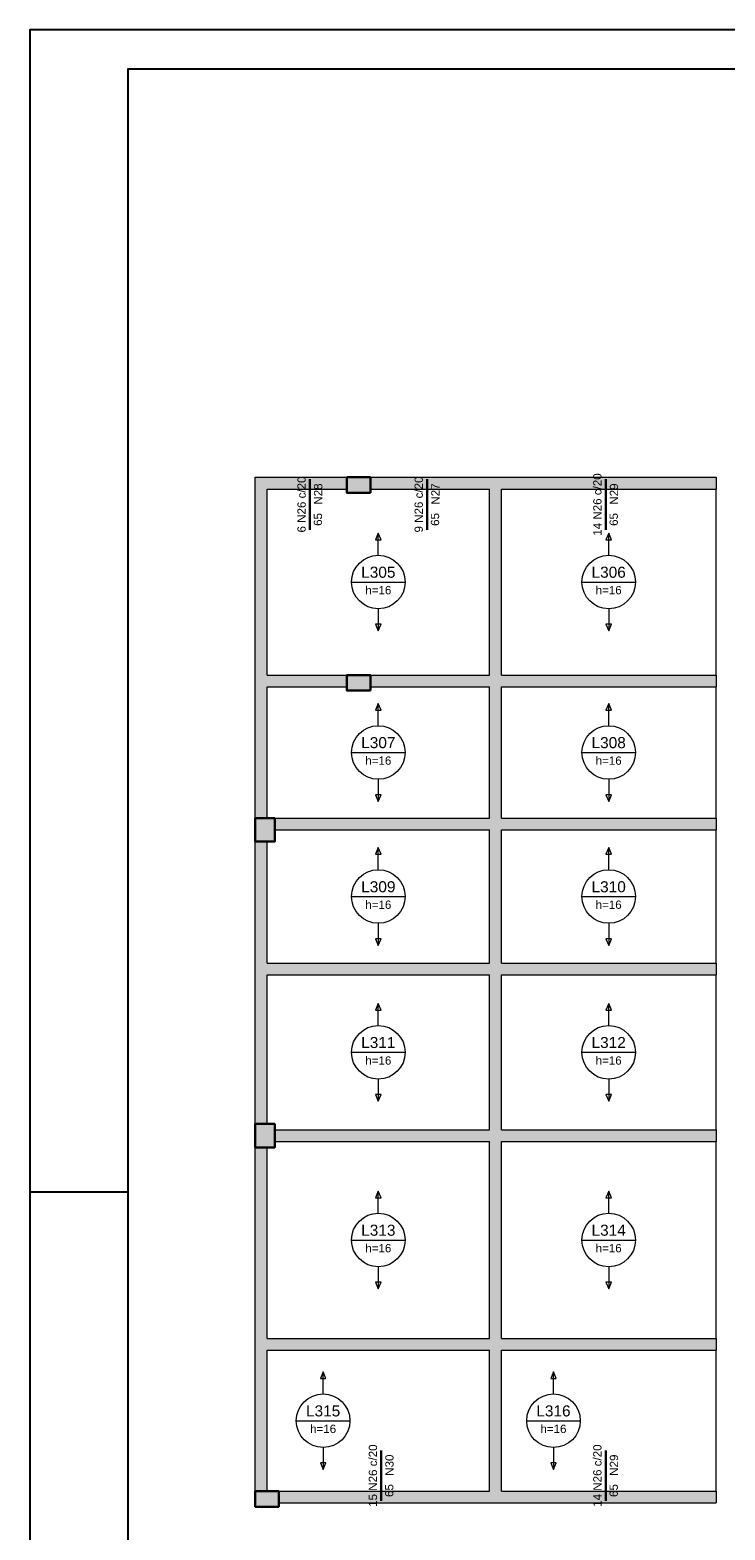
# Model space of a CAD drawing. Header units: millimetres. Extents: x 0 to 84.1, y 0 to 59.4.
# Tile 2 of 8: x 0 to 17.8, y 21.1 to 59.4. Entities that reach past the tile are written whole.
import ezdxf

# ---------------------------------------------------------------- set-up
doc = ezdxf.new("R2010")
doc.units = ezdxf.units.MM
doc.header["$MEASUREMENT"] = 0
doc.linetypes.add('NULL', pattern=[0])
for name, color, linetype, lineweight in [('Descrição da armadura', 7, 'Continuous', 0), ('DT-Armadura negativa', 4, 'Continuous', 30), ('DT-Hachura pilar em laje', 252, 'Continuous', 5), ('DT-Hachura viga em laje', 254, 'Continuous', 5), ('DT-Textos', 7, 'Continuous', 5), ('FO-Pilares', 4, 'Continuous', 30), ('FO-Vigas', 1, 'Continuous', 20), ('Textos armaduras', 7, 'Continuous', 0)]:
    doc.layers.add(name, color=color, linetype=linetype, lineweight=lineweight)
doc.layers.add('SEDUC_MARF', color=1, linetype='Continuous')
doc.layers.add('SEDUC_MARGG', color=7, linetype='Continuous')
doc.styles.add('Arial', font='txt')

msp = doc.modelspace()

# ---------------------------------------------------------------- hatches: boundary and pattern name
at = {"layer": 'DT-Hachura pilar em laje', "linetype": 'Continuous'}
for points in [[(8.706, 47.564), (8.706, 47.764), (8.706, 47.964), (8.406, 47.964), (8.106, 47.964), (8.106, 47.764), (8.106, 47.564), (8.406, 47.564)], [(8.706, 42.51), (8.706, 42.71), (8.706, 42.91), (8.406, 42.91), (8.106, 42.91), (8.106, 42.71), (8.106, 42.51), (8.406, 42.51)], [(5.762, 38.65), (6.012, 38.65), (6.262, 38.65), (6.262, 38.95), (6.262, 39.25), (6.012, 39.25), (5.762, 39.25), (5.762, 38.95)], [(5.762, 30.835), (6.012, 30.835), (6.262, 30.835), (6.262, 31.135), (6.262, 31.435), (6.012, 31.435), (5.762, 31.435), (5.762, 31.135)], [(6.362, 21.646), (6.362, 21.846), (6.362, 22.046), (6.062, 22.046), (5.762, 22.046), (5.762, 21.846), (5.762, 21.646), (6.062, 21.646)]]:
    msp.add_hatch(color=252, dxfattribs=at).paths.add_polyline_path(points)
at = {"layer": 'DT-Hachura viga em laje', "linetype": 'Continuous'}
for points in [[(8.106, 47.964), (8.106, 47.964), (5.762, 47.964), (6.062, 47.664), (8.106, 47.664), (8.106, 47.964)], [(6.062, 42.91), (6.062, 42.91), (6.062, 47.664), (5.762, 47.964), (5.762, 42.76), (5.912, 42.76), (6.062, 42.91)], [(11.906, 47.814), (11.906, 47.814), (11.906, 47.964), (8.706, 47.964), (8.706, 47.664), (11.756, 47.664), (11.906, 47.814)], [(17.546, 47.964), (17.546, 47.964), (11.906, 47.964), (11.906, 47.814), (12.056, 47.664), (17.546, 47.664), (17.546, 47.964)], [(12.056, 42.91), (12.056, 42.91), (12.056, 47.664), (11.906, 47.814), (11.756, 47.664), (11.756, 42.91), (11.906, 42.76), (12.056, 42.91)], [(6.062, 42.61), (6.062, 42.61), (5.912, 42.76), (5.762, 42.76), (5.762, 39.25), (6.062, 39.25), (6.062, 42.61)], [(8.106, 42.91), (8.106, 42.91), (6.062, 42.91), (5.912, 42.76), (6.062, 42.61), (8.106, 42.61), (8.106, 42.91)], [(11.906, 42.76), (11.906, 42.76), (11.756, 42.91), (8.706, 42.91), (8.706, 42.61), (11.756, 42.61), (11.906, 42.76)], [(12.056, 39.25), (12.056, 39.25), (12.056, 42.61), (11.906, 42.76), (11.756, 42.61), (11.756, 39.25), (11.906, 39.1), (12.056, 39.25)], [(17.546, 42.91), (17.546, 42.91), (12.056, 42.91), (11.906, 42.76), (12.056, 42.61), (17.546, 42.61), (17.546, 42.91)], [(11.906, 39.1), (11.906, 39.1), (11.756, 39.25), (6.262, 39.25), (6.262, 38.95), (11.756, 38.95), (11.906, 39.1)], [(17.546, 39.25), (17.546, 39.25), (12.056, 39.25), (11.906, 39.1), (12.056, 38.95), (17.546, 38.95), (17.546, 39.25)], [(12.056, 35.543), (12.056, 35.543), (12.056, 38.95), (11.906, 39.1), (11.756, 38.95), (11.756, 35.543), (11.906, 35.393), (12.056, 35.543)], [(6.062, 35.543), (6.062, 35.543), (6.062, 38.65), (5.762, 38.65), (5.762, 35.393), (5.912, 35.393), (6.062, 35.543)], [(6.062, 35.243), (6.062, 35.243), (5.912, 35.393), (5.762, 35.393), (5.762, 31.435), (6.062, 31.435), (6.062, 35.243)], [(11.906, 35.393), (11.906, 35.393), (11.756, 35.543), (6.062, 35.543), (5.912, 35.393), (6.062, 35.243), (11.756, 35.243), (11.906, 35.393)], [(12.056, 31.285), (12.056, 31.285), (12.056, 35.243), (11.906, 35.393), (11.756, 35.243), (11.756, 31.285), (11.906, 31.135), (12.056, 31.285)], [(17.546, 35.543), (17.546, 35.543), (12.056, 35.543), (11.906, 35.393), (12.056, 35.243), (17.546, 35.243), (17.546, 35.543)], [(11.906, 31.135), (11.906, 31.135), (11.756, 31.285), (6.262, 31.285), (6.262, 30.985), (11.756, 30.985), (11.906, 31.135)], [(12.056, 25.946), (12.056, 25.946), (12.056, 30.985), (11.906, 31.135), (11.756, 30.985), (11.756, 25.946), (11.906, 25.796), (12.056, 25.946)], [(17.546, 31.285), (17.546, 31.285), (12.056, 31.285), (11.906, 31.135), (12.056, 30.985), (17.546, 30.985), (17.546, 31.285)], [(6.062, 25.946), (6.062, 25.946), (6.062, 30.835), (5.762, 30.835), (5.762, 25.796), (5.912, 25.796), (6.062, 25.946)], [(6.062, 25.646), (6.062, 25.646), (5.912, 25.796), (5.762, 25.796), (5.762, 22.046), (6.062, 22.046), (6.062, 25.646)], [(11.906, 25.796), (11.906, 25.796), (11.756, 25.946), (6.062, 25.946), (5.912, 25.796), (6.062, 25.646), (11.756, 25.646), (11.906, 25.796)], [(12.056, 22.046), (12.056, 22.046), (12.056, 25.646), (11.906, 25.796), (11.756, 25.646), (11.756, 22.046), (11.906, 21.896), (12.056, 22.046)], [(17.546, 25.946), (17.546, 25.946), (12.056, 25.946), (11.906, 25.796), (12.056, 25.646), (17.546, 25.646), (17.546, 25.946)], [(11.906, 21.896), (11.906, 21.896), (11.756, 22.046), (6.362, 22.046), (6.362, 21.746), (11.906, 21.746), (11.906, 21.896)], [(17.546, 22.046), (17.546, 22.046), (12.056, 22.046), (11.906, 21.896), (11.906, 21.746), (17.546, 21.746), (17.546, 22.046)]]:
    msp.add_hatch(color=254, dxfattribs=at).paths.add_polyline_path(points)

# ---------------------------------------------------------------- linework, layer by layer
at = {"layer": 'DT-Armadura negativa'}
for points in [[(7.159, 46.623), (7.159, 47.914)], [(10.156, 46.623), (10.156, 47.914)], [(14.726, 46.623), (14.726, 47.914)], [(8.984, 21.796), (8.984, 23.087)], [(14.726, 21.796), (14.726, 23.087)]]:
    msp.add_lwpolyline(points, dxfattribs=at)
at = {"layer": 'DT-Textos'}
for p, q in [((8.909, 46.537), (8.839, 46.368)), ((8.98, 46.368), (8.909, 46.537)), ((14.801, 46.537), (14.73, 46.368)), ((14.871, 46.368), (14.801, 46.537)), ((8.839, 46.368), (8.98, 46.368)), ((14.73, 46.368), (14.871, 46.368)), ((8.224, 45.287), (9.595, 45.287)), ((14.115, 45.287), (15.486, 45.287)), ((8.98, 44.206), (8.839, 44.206)), ((8.839, 44.206), (8.909, 44.037)), ((8.909, 44.037), (8.98, 44.206)), ((14.871, 44.206), (14.73, 44.206)), ((14.73, 44.206), (14.801, 44.037)), ((14.801, 44.037), (14.871, 44.206)), ((8.909, 42.18), (8.839, 42.011)), ((8.839, 42.011), (8.98, 42.011)), ((8.98, 42.011), (8.909, 42.18)), ((14.801, 42.18), (14.73, 42.011)), ((14.73, 42.011), (14.871, 42.011)), ((14.871, 42.011), (14.801, 42.18)), ((8.224, 40.93), (9.595, 40.93)), ((14.115, 40.93), (15.486, 40.93)), ((8.98, 39.849), (8.839, 39.849)), ((8.839, 39.849), (8.909, 39.68)), ((8.909, 39.68), (8.98, 39.849)), ((14.871, 39.849), (14.73, 39.849)), ((14.73, 39.849), (14.801, 39.68)), ((14.801, 39.68), (14.871, 39.849)), ((8.909, 38.497), (8.839, 38.327)), ((8.98, 38.327), (8.909, 38.497)), ((14.801, 38.497), (14.73, 38.327)), ((14.871, 38.327), (14.801, 38.497)), ((8.839, 38.327), (8.98, 38.327)), ((14.73, 38.327), (14.871, 38.327)), ((8.224, 37.247), (9.595, 37.247)), ((14.115, 37.247), (15.486, 37.247)), ((8.98, 36.166), (8.839, 36.166)), ((8.839, 36.166), (8.909, 35.996)), ((8.909, 35.996), (8.98, 36.166)), ((14.871, 36.166), (14.73, 36.166)), ((14.73, 36.166), (14.801, 35.996)), ((14.801, 35.996), (14.871, 36.166)), ((8.909, 34.514), (8.839, 34.345)), ((8.98, 34.345), (8.909, 34.514)), ((14.801, 34.514), (14.73, 34.345)), ((14.871, 34.345), (14.801, 34.514)), ((8.839, 34.345), (8.98, 34.345)), ((14.73, 34.345), (14.871, 34.345)), ((8.224, 33.264), (9.595, 33.264)), ((14.115, 33.264), (15.486, 33.264)), ((8.98, 32.183), (8.839, 32.183)), ((8.839, 32.183), (8.909, 32.014)), ((8.909, 32.014), (8.98, 32.183)), ((14.871, 32.183), (14.73, 32.183)), ((14.73, 32.183), (14.801, 32.014)), ((14.801, 32.014), (14.871, 32.183)), ((8.909, 29.716), (8.839, 29.546)), ((8.839, 29.546), (8.98, 29.546)), ((8.98, 29.546), (8.909, 29.716)), ((14.801, 29.716), (14.73, 29.546)), ((14.73, 29.546), (14.871, 29.546)), ((14.871, 29.546), (14.801, 29.716)), ((8.224, 28.466), (9.595, 28.466)), ((14.115, 28.466), (15.486, 28.466)), ((8.98, 27.385), (8.839, 27.385)), ((8.839, 27.385), (8.909, 27.215)), ((8.909, 27.215), (8.98, 27.385)), ((14.871, 27.385), (14.73, 27.385)), ((14.73, 27.385), (14.801, 27.215)), ((14.801, 27.215), (14.871, 27.385)), ((7.497, 25.097), (7.427, 24.927)), ((7.427, 24.927), (7.568, 24.927)), ((7.568, 24.927), (7.497, 25.097)), ((13.389, 25.097), (13.318, 24.927)), ((13.318, 24.927), (13.459, 24.927)), ((13.459, 24.927), (13.389, 25.097)), ((6.812, 23.846), (8.183, 23.846)), ((12.703, 23.846), (14.074, 23.846)), ((7.568, 22.766), (7.427, 22.766)), ((7.427, 22.766), (7.497, 22.596)), ((7.497, 22.596), (7.568, 22.766)), ((13.459, 22.766), (13.318, 22.766)), ((13.318, 22.766), (13.389, 22.596)), ((13.389, 22.596), (13.459, 22.766))]:
    msp.add_line(p, q, dxfattribs=at)
for points in [[(8.909, 45.973), (8.909, 46.537)], [(14.801, 45.973), (14.801, 46.537)], [(8.909, 44.602), (8.909, 44.037)], [(14.801, 44.602), (14.801, 44.037)], [(8.909, 41.616), (8.909, 42.18)], [(14.801, 41.616), (14.801, 42.18)], [(8.909, 40.245), (8.909, 39.68)], [(14.801, 40.245), (14.801, 39.68)], [(8.909, 37.932), (8.909, 38.497)], [(14.801, 37.932), (14.801, 38.497)], [(8.909, 36.561), (8.909, 35.996)], [(14.801, 36.561), (14.801, 35.996)], [(8.909, 33.949), (8.909, 34.514)], [(14.801, 33.949), (14.801, 34.514)], [(8.909, 32.579), (8.909, 32.014)], [(14.801, 32.579), (14.801, 32.014)], [(8.909, 29.151), (8.909, 29.716)], [(14.801, 29.151), (14.801, 29.716)], [(8.909, 27.78), (8.909, 27.215)], [(14.801, 27.78), (14.801, 27.215)], [(7.497, 24.532), (7.497, 25.097)], [(13.389, 24.532), (13.389, 25.097)], [(7.497, 23.161), (7.497, 22.596)], [(13.389, 23.161), (13.389, 22.596)]]:
    msp.add_lwpolyline(points, dxfattribs=at)
for centre in [(8.909, 45.287), (14.801, 45.287), (8.909, 40.93), (14.801, 40.93), (8.909, 37.247), (14.801, 37.247), (8.909, 33.264), (14.801, 33.264), (8.909, 28.466), (14.801, 28.466), (7.497, 23.846), (13.389, 23.846)]:
    msp.add_circle(centre, 0.685, dxfattribs=at)
at = {"layer": 'FO-Pilares'}
for points in [[(8.706, 47.564), (8.706, 47.764), (8.706, 47.964), (8.406, 47.964), (8.106, 47.964), (8.106, 47.764), (8.106, 47.564), (8.406, 47.564), (8.706, 47.564)], [(8.706, 42.51), (8.706, 42.71), (8.706, 42.91), (8.406, 42.91), (8.106, 42.91), (8.106, 42.71), (8.106, 42.51), (8.406, 42.51), (8.706, 42.51)], [(5.762, 38.65), (6.012, 38.65), (6.262, 38.65), (6.262, 38.95), (6.262, 39.25), (6.012, 39.25), (5.762, 39.25), (5.762, 38.95), (5.762, 38.65)], [(5.762, 30.835), (6.012, 30.835), (6.262, 30.835), (6.262, 31.135), (6.262, 31.435), (6.012, 31.435), (5.762, 31.435), (5.762, 31.135), (5.762, 30.835)], [(6.362, 21.646), (6.362, 21.846), (6.362, 22.046), (6.062, 22.046), (5.762, 22.046), (5.762, 21.846), (5.762, 21.646), (6.062, 21.646), (6.362, 21.646)]]:
    msp.add_lwpolyline(points, close=True, dxfattribs=at)
at = {"layer": 'FO-Vigas'}
for p, q in [((5.762, 47.964), (8.106, 47.964)), ((5.762, 42.76), (5.762, 47.964)), ((8.706, 47.964), (11.906, 47.964)), ((11.906, 47.964), (17.546, 47.964)), ((17.546, 47.964), (17.546, 47.664)), ((6.062, 47.664), (8.106, 47.664)), ((6.062, 42.91), (6.062, 47.664)), ((8.706, 47.664), (11.756, 47.664)), ((11.756, 42.91), (11.756, 47.664)), ((12.056, 42.91), (12.056, 47.664)), ((12.056, 47.664), (17.546, 47.664)), ((17.546, 42.91), (17.546, 47.664)), ((5.762, 39.25), (5.762, 42.76)), ((6.062, 42.91), (8.106, 42.91)), ((6.062, 42.61), (8.106, 42.61)), ((6.062, 39.25), (6.062, 42.61)), ((8.706, 42.91), (11.756, 42.91)), ((8.706, 42.61), (11.756, 42.61)), ((11.756, 39.25), (11.756, 42.61)), ((12.056, 42.91), (17.546, 42.91)), ((12.056, 42.61), (17.546, 42.61)), ((12.056, 39.25), (12.056, 42.61)), ((17.546, 42.91), (17.546, 42.61)), ((17.546, 39.25), (17.546, 42.61)), ((6.262, 39.25), (11.756, 39.25)), ((12.056, 39.25), (17.546, 39.25)), ((17.546, 39.25), (17.546, 38.95)), ((6.262, 38.95), (11.756, 38.95)), ((11.756, 35.543), (11.756, 38.95)), ((12.056, 38.95), (17.546, 38.95)), ((12.056, 35.543), (12.056, 38.95)), ((17.546, 35.543), (17.546, 38.95)), ((5.762, 35.393), (5.762, 38.65)), ((6.062, 35.543), (6.062, 38.65)), ((5.762, 31.435), (5.762, 35.393)), ((6.062, 35.543), (11.756, 35.543)), ((12.056, 35.543), (17.546, 35.543)), ((17.546, 35.543), (17.546, 35.243)), ((6.062, 35.243), (11.756, 35.243)), ((6.062, 31.435), (6.062, 35.243)), ((11.756, 31.285), (11.756, 35.243)), ((12.056, 35.243), (17.546, 35.243)), ((12.056, 31.285), (12.056, 35.243)), ((17.546, 31.285), (17.546, 35.243)), ((6.262, 31.285), (11.756, 31.285)), ((12.056, 31.285), (17.546, 31.285)), ((17.546, 31.285), (17.546, 30.985)), ((5.762, 25.796), (5.762, 30.835)), ((6.062, 25.946), (6.062, 30.835)), ((6.262, 30.985), (11.756, 30.985)), ((11.756, 25.946), (11.756, 30.985)), ((12.056, 30.985), (17.546, 30.985)), ((12.056, 25.946), (12.056, 30.985)), ((17.546, 25.946), (17.546, 30.985)), ((5.762, 22.046), (5.762, 25.796)), ((6.062, 25.946), (11.756, 25.946)), ((12.056, 25.946), (17.546, 25.946)), ((17.546, 25.946), (17.546, 25.646)), ((6.062, 25.646), (11.756, 25.646)), ((6.062, 22.046), (6.062, 25.646)), ((11.756, 22.046), (11.756, 25.646)), ((12.056, 25.646), (17.546, 25.646)), ((12.056, 22.046), (12.056, 25.646)), ((17.546, 22.046), (17.546, 25.646)), ((6.362, 22.046), (11.756, 22.046)), ((12.056, 22.046), (17.546, 22.046)), ((17.546, 22.046), (17.546, 21.746)), ((6.362, 21.746), (11.906, 21.746)), ((11.906, 21.746), (17.546, 21.746))]:
    msp.add_line(p, q, dxfattribs=at)
at = {"layer": 'SEDUC_MARF'}
msp.add_line((0, 29.7), (2.5, 29.7), dxfattribs=at)
msp.add_lwpolyline([(84.1, 59.4), (0, 59.4), (0, 0), (84.1, 0)], close=True, dxfattribs=at)
at = {"layer": 'SEDUC_MARGG'}
msp.add_lwpolyline([(2.5, 1), (83.1, 1), (83.1, 58.4), (2.5, 58.4)], close=True, dxfattribs=at)

# ---------------------------------------------------------------- texts
at = {"layer": 'Descrição da armadura', "linetype": 'NULL', "char_height": 0.2118, "rotation": 90.0002, "line_spacing_factor": 0.9, "style": 'Arial'}
for s, insert, width, attachment_point in [('6 N26 c/20', (7.054, 47.269), 2.80513, 8), ('9 N26 c/20', (10.051, 47.269), 2.80513, 8), ('14 N26 c/20', (14.62, 47.269), 3.1277, 8), ('N28', (7.478, 47.808), 1.06399, 9), ('N27', (10.474, 47.808), 1.06399, 9), ('N29', (15.044, 47.808), 1.06399, 9), ('15 N26 c/20', (8.879, 22.442), 3.1277, 8), ('14 N26 c/20', (14.62, 22.442), 3.1277, 8), ('N30', (9.302, 22.981), 1.06399, 9), ('N29', (15.044, 22.981), 1.06399, 9)]:
    msp.add_mtext(s, dxfattribs=dict(at, insert=insert, width=width, attachment_point=attachment_point))
at = {"layer": 'DT-Textos', "linetype": 'NULL', "attachment_point": 8, "line_spacing_factor": 0.798, "style": 'Arial'}
for s, insert, char_height, width in [('L305', (8.909, 45.393), 0.2824, 1.7352), ('L306', (14.8, 45.393), 0.2824, 1.7352), ('h=16', (8.909, 44.97), 0.2118, 1.30642), ('h=16', (14.8, 44.97), 0.2118, 1.30642), ('L307', (8.909, 41.036), 0.2824, 1.7352), ('L308', (14.8, 41.036), 0.2824, 1.7352), ('h=16', (8.909, 40.613), 0.2118, 1.30642), ('h=16', (14.8, 40.613), 0.2118, 1.30642), ('L309', (8.909, 37.352), 0.2824, 1.7352), ('L310', (14.8, 37.352), 0.2824, 1.7352), ('h=16', (8.909, 36.929), 0.2118, 1.30642), ('h=16', (14.8, 36.929), 0.2118, 1.30642), ('L311', (8.909, 33.37), 0.2824, 1.7352), ('L312', (14.8, 33.37), 0.2824, 1.7352), ('h=16', (8.909, 32.946), 0.2118, 1.30642), ('h=16', (14.8, 32.946), 0.2118, 1.30642), ('L313', (8.909, 28.571), 0.2824, 1.7352), ('L314', (14.8, 28.571), 0.2824, 1.7352), ('h=16', (8.909, 28.148), 0.2118, 1.30642), ('h=16', (14.8, 28.148), 0.2118, 1.30642), ('L315', (7.497, 23.952), 0.2824, 1.7352), ('L316', (13.388, 23.952), 0.2824, 1.7352), ('h=16', (7.497, 23.529), 0.2118, 1.30642), ('h=16', (13.388, 23.529), 0.2118, 1.30642)]:
    msp.add_mtext(s, dxfattribs=dict(at, insert=insert, char_height=char_height, width=width))
at = {"layer": 'Textos armaduras', "linetype": 'NULL', "char_height": 0.2118, "width": 1.04514, "attachment_point": 1, "rotation": 90.0002, "line_spacing_factor": 0.9, "style": 'Arial'}
for insert in [(7.257, 46.723), (10.253, 46.723), (14.823, 46.723), (9.081, 21.896), (14.823, 21.896)]:
    msp.add_mtext('65', dxfattribs=dict(at, insert=insert))

doc.saveas('drawing.dxf')
